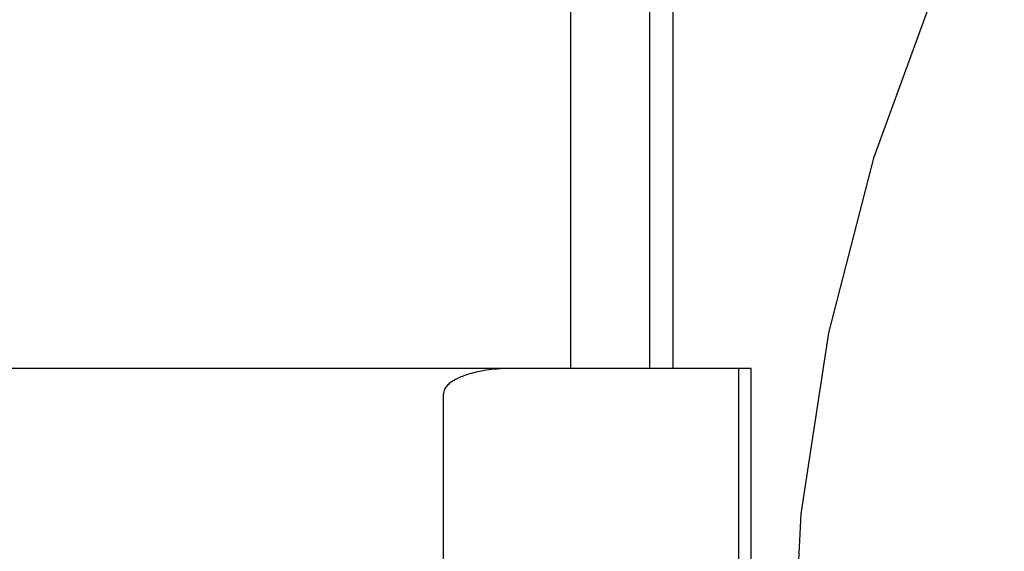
# Model space of a CAD drawing. Header units: inches. Extents: x 0 to 283, y 0 to 183.
# Tile 19 of 63: x 96.1168 to 96.2517, y 93.5746 to 93.6475. Entities that reach past the tile are written whole.
import ezdxf

# ---------------------------------------------------------------- set-up
doc = ezdxf.new("R2010")
doc.units = ezdxf.units.IN
doc.header["$LTSCALE"] = 15.583333
doc.header["$MEASUREMENT"] = 0
doc.linetypes.add('HIDDEN', pattern=[0.2, 0.1, -0.1])
doc.layers.add('DEFAULT_2', color=8, linetype='HIDDEN')

msp = doc.modelspace()

# ---------------------------------------------------------------- linework, layer by layer
at = {"layer": 'DEFAULT_2', "color": 8, "linetype": 'HIDDEN'}
for p, q in [((96.19225, 93.75592), (96.19225, 93.59967)), ((96.20305, 93.75592), (96.20305, 93.59967)), ((96.20626, 93.75592), (96.20626, 93.59967)), ((96.21701, 93.59967), (95.73957, 93.59967)), ((96.2153, 93.22467), (96.2153, 93.59967)), ((96.21701, 93.22467), (96.21701, 93.59967)), ((96.17483, 93.2281), (96.17483, 93.59624))]:
    msp.add_line(p, q, dxfattribs=at)
msp.add_lwpolyline([(96.18448, 93.59967), (96.18398, 93.59966), (96.1835, 93.59965), (96.18305, 93.59963), (96.18262, 93.59961), (96.18221, 93.59958), (96.18182, 93.59954), (96.18144, 93.5995), (96.18109, 93.59945), (96.18075, 93.59941), (96.18042, 93.59936), (96.18011, 93.5993), (96.17982, 93.59925), (96.17953, 93.59919), (96.17926, 93.59913), (96.179, 93.59907), (96.17875, 93.599), (96.17851, 93.59894), (96.17828, 93.59887), (96.17805, 93.5988), (96.17783, 93.59872), (96.17762, 93.59865), (96.17742, 93.59857), (96.17722, 93.59849), (96.17703, 93.59841), (96.17684, 93.59832), (96.17667, 93.59824), (96.1765, 93.59815), (96.17634, 93.59806), (96.17618, 93.59797), (96.17603, 93.59787), (96.17589, 93.59778), (96.17576, 93.59768), (96.17563, 93.59758), (96.17551, 93.59747), (96.17539, 93.59736), (96.17528, 93.59724), (96.17517, 93.59711), (96.17508, 93.59697), (96.17498, 93.59682), (96.17491, 93.59665), (96.17486, 93.59646), (96.17483, 93.59624)], dxfattribs=at)
msp.add_arc((96.47251, 93.55417), 0.25, 90, 270, dxfattribs=at)

doc.saveas('drawing.dxf')
